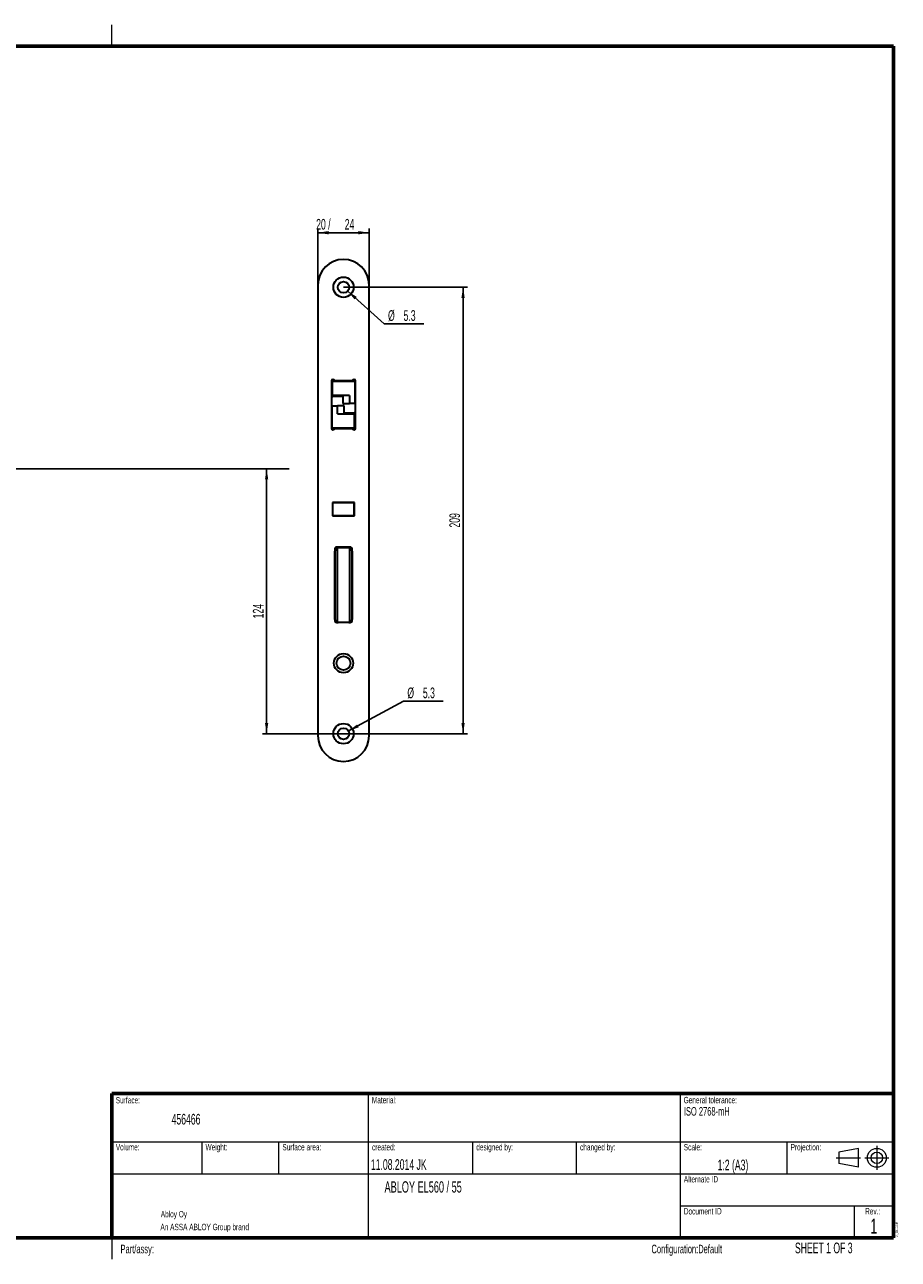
# Model space of a CAD drawing. Header units: millimetres. Extents: x 10 to 828, y 8 to 602.
# Tile 2 of 2: x 419 to 828, y 8 to 586. Entities that reach past the tile are written whole.
import ezdxf

# ---------------------------------------------------------------- set-up
doc = ezdxf.new("R2010")
doc.units = ezdxf.units.MM
doc.linetypes.add('CENTERX2', pattern=[20.32, 12.7, -2.54, 2.54, -2.54])
doc.layers.add('1', color=19, linetype='Continuous')
doc.layers.add('DIMENSIONS', color=7, linetype='Continuous')
doc.styles.add('SLDTEXTSTYLE0', font='TXT', dxfattribs={"width": 0.605})
doc.dimstyles.new('SLDDIMSTYLE0', dxfattribs={"dimtxt": 5, "dimasz": 5, "dimexe": 0, "dimexo": 0.0625, "dimgap": 1.25, "dimtad": 1, "dimrnd": 1e-09, "dimzin": 12, "dimdsep": 46, "dimtxsty": 'SLDTEXTSTYLE0', "dimsah": 1, "dimcen": 0.09, "dimadec": 0, "dimazin": 3, "dimtfac": 1, "dimtofl": 0, "dimtmove": 0, "dimatfit": 3, "dimfxl": 1, "dimfrac": 2, "dimtolj": 1, "dimtzin": 12, "dimarcsym": 0})
doc.dimstyles.new('SLDDIMSTYLE3', dxfattribs={"dimtxt": 5, "dimasz": 5, "dimexe": 0, "dimexo": 0.0625, "dimgap": 1.25, "dimtad": 0, "dimtih": 1, "dimtoh": 1, "dimrnd": 1e-09, "dimzin": 12, "dimdsep": 46, "dimtxsty": 'SLDTEXTSTYLE0', "dimsah": 1, "dimcen": 0, "dimadec": 0, "dimazin": 3, "dimtfac": 1, "dimtofl": 0, "dimtmove": 0, "dimatfit": 3, "dimfxl": 1, "dimfrac": 2, "dimtolj": 1, "dimtzin": 12, "dimarcsym": 0})

# ---------------------------------------------------------------- blocks, each defined once
blk = doc.blocks.new('_D_27')
at = {"layer": 'DIMENSIONS', "ltscale": 2}
for p, q in [((532.41, 254.08), (532.41, 378.08)), ((568.41, 254.08), (530.41, 254.08))]:
    blk.add_line(p, q, dxfattribs=at)
for points in [[(532.41, 378.08), (531.64, 373.08), (533.18, 373.08)], [(532.41, 254.08), (533.18, 259.08), (531.64, 259.08)]]:
    blk.add_solid(points, dxfattribs=at)
at = {"layer": 'DIMENSIONS', "ltscale": 2, "insert": (525.97, 308.06, 0.1), "char_height": 5, "attachment_point": 1, "rotation": 90, "style": 'SLDTEXTSTYLE0'}
blk.add_mtext('124', dxfattribs=at)
blk = doc.blocks.new('_D_28')
at = {"layer": 'DIMENSIONS', "ltscale": 2}
for p, q in [((568.41, 463.08), (626.41, 463.08)), ((624.41, 463.08), (624.41, 254.08)), ((568.41, 254.08), (626.41, 254.08))]:
    blk.add_line(p, q, dxfattribs=at)
for points in [[(624.41, 463.08), (623.64, 458.08), (625.18, 458.08)], [(624.41, 254.08), (625.18, 259.08), (623.64, 259.08)]]:
    blk.add_solid(points, dxfattribs=at)
at = {"layer": 'DIMENSIONS', "ltscale": 2, "insert": (617.97, 350.56, -17.11), "char_height": 5, "attachment_point": 1, "rotation": 90, "style": 'SLDTEXTSTYLE0'}
blk.add_mtext('209', dxfattribs=at)
blk = doc.blocks.new('_D_29')
at = {"layer": 'DIMENSIONS', "ltscale": 2}
for p, q in [((556.41, 464.08), (556.41, 490.61)), ((556.41, 488.61), (580.41, 488.61)), ((580.41, 464.08), (580.41, 490.61))]:
    blk.add_line(p, q, dxfattribs=at)
for points in [[(556.41, 488.61), (561.41, 487.84), (561.41, 489.38)], [(580.41, 488.61), (575.41, 489.38), (575.41, 487.84)]]:
    blk.add_solid(points, dxfattribs=at)
at = {"layer": 'DIMENSIONS', "ltscale": 2, "char_height": 5, "attachment_point": 1, "style": 'SLDTEXTSTYLE0'}
for s, insert in [('20 /', (555.62, 495.06, -17.11)), ('24', (568.99, 495.06, -17.11))]:
    blk.add_mtext(s, dxfattribs=dict(at, insert=insert))
blk = doc.blocks.new('_D_30')
at = {"layer": 'DIMENSIONS', "ltscale": 2}
for p, q in [((570.38, 461.31), (587.52, 445.88)), ((587.52, 445.88), (606.11, 445.88))]:
    blk.add_line(p, q, dxfattribs=at)
blk.add_solid([(570.38, 461.31), (573.58, 457.39), (574.61, 458.54)], dxfattribs=at)
at = {"layer": 'DIMENSIONS', "ltscale": 2, "char_height": 5, "attachment_point": 1, "style": 'SLDTEXTSTYLE0'}
for s, insert in [('%%c', (589.27, 452.33, -17.11)), ('5.3', (596.56, 452.34, -17.11))]:
    blk.add_mtext(s, dxfattribs=dict(at, insert=insert))
blk = doc.blocks.new('_D_31')
at = {"layer": 'DIMENSIONS', "ltscale": 2}
for p, q in [((570.75, 255.34), (596.56, 269.23)), ((596.56, 269.23), (615.15, 269.23))]:
    blk.add_line(p, q, dxfattribs=at)
blk.add_solid([(570.75, 255.34), (575.51, 257.03), (574.78, 258.38)], dxfattribs=at)
at = {"layer": 'DIMENSIONS', "ltscale": 2, "char_height": 5, "attachment_point": 1, "style": 'SLDTEXTSTYLE0'}
for s, insert in [('%%c', (598.31, 275.68, -17.11)), ('5.3', (605.6, 275.69, -17.11))]:
    blk.add_mtext(s, dxfattribs=dict(at, insert=insert))

msp = doc.modelspace()

# ---------------------------------------------------------------- linework, layer by layer
at = {"color": 7, "linetype": 'Continuous', "lineweight": 15, "ltscale": 2}
for p, q in [((460, 576), (460, 586)), ((580, 85.6), (580, 18)), ((726, 85.6), (726, 18)), ((460, 63), (826, 63)), ((502, 63), (502, 48)), ((538, 63), (538, 48)), ((628.8, 63), (628.8, 48)), ((677.4, 63), (677.4, 48)), ((776, 63), (776, 48)), ((460, 48), (826, 48)), ((726, 33), (826, 33)), ((807.563, 33), (807.563, 18)), ((460, 18), (460, 8))]:
    msp.add_line(p, q, dxfattribs=at)
at = {"color": 7, "linetype": 'Continuous', "lineweight": 60, "ltscale": 2}
for p, q in [((826, 576), (40, 576)), ((826, 18), (826, 576)), ((460, 18), (460, 85.6)), ((460, 85.6), (826, 85.6)), ((826, 18), (40, 18))]:
    msp.add_line(p, q, dxfattribs=at)
at = {"color": 7, "linetype": 'Continuous', "lineweight": 30, "ltscale": 2}
for p, q in [((556.413, 464.082), (556.413, 253.082)), ((580.413, 253.082), (580.413, 464.082)), ((562.763, 419.232), (562.763, 396.932)), ((563.186, 419.082), (563.186, 412.382)), ((563.186, 419.082), (563.247, 419.082)), ((563.247, 419.082), (564.374, 419.082)), ((564.113, 419.428), (564.113, 419.082)), ((572.663, 419.232), (564.163, 419.232)), ((564.374, 419.082), (572.179, 419.082)), ((572.179, 419.082), (573.913, 419.082)), ((573.913, 408.582), (573.913, 419.082)), ((574.063, 396.932), (574.063, 419.232)), ((562.913, 407.582), (562.913, 411.582)), ((563.247, 412.382), (563.186, 412.382)), ((564.374, 412.382), (563.247, 412.382)), ((563.413, 412.082), (565.12, 412.082)), ((564.113, 412.382), (564.113, 412.082)), ((571.161, 412.382), (564.374, 412.382)), ((565.12, 412.082), (568.088, 412.082)), ((568.088, 412.382), (568.088, 408.582)), ((571.161, 412.382), (571.161, 408.582)), ((562.913, 407.582), (562.913, 397.082)), ((562.913, 407.582), (564.647, 407.582)), ((564.647, 407.582), (565.665, 407.582)), ((565.665, 403.782), (565.665, 407.582)), ((568.738, 407.582), (565.665, 407.582)), ((568.088, 408.582), (571.161, 408.582)), ((568.738, 403.782), (568.738, 407.582)), ((572.179, 408.582), (571.161, 408.582)), ((573.913, 408.582), (572.179, 408.582)), ((573.913, 408.582), (573.913, 404.582)), ((562.763, 400.357), (562.913, 400.357)), ((565.665, 403.782), (572.452, 403.782)), ((571.706, 404.082), (568.738, 404.082)), ((573.413, 404.082), (571.706, 404.082)), ((572.452, 403.782), (573.579, 403.782)), ((573.579, 403.782), (573.64, 403.782)), ((573.64, 397.082), (573.64, 403.782)), ((564.647, 397.082), (562.913, 397.082)), ((564.163, 396.932), (572.663, 396.932)), ((572.452, 397.082), (564.647, 397.082)), ((573.579, 397.082), (572.452, 397.082)), ((573.64, 397.082), (573.579, 397.082)), ((573.563, 362.332), (563.263, 362.332)), ((563.263, 362.332), (563.263, 356.032)), ((563.413, 361.582), (563.263, 361.582)), ((563.413, 356.082), (563.413, 362.082)), ((563.413, 362.082), (563.484, 362.082)), ((571.77, 362.082), (563.484, 362.082)), ((573.413, 362.082), (571.77, 362.082)), ((573.413, 356.082), (573.413, 362.082)), ((573.563, 361.582), (573.413, 361.582)), ((573.563, 356.032), (573.563, 362.332)), ((563.263, 356.032), (573.563, 356.032)), ((563.484, 356.082), (563.413, 356.082)), ((571.77, 356.082), (563.484, 356.082)), ((573.413, 356.082), (571.77, 356.082)), ((571.538, 341.407), (565.288, 341.407)), ((570.913, 341.087), (565.913, 341.087)), ((564.288, 340.407), (564.288, 307.157)), ((564.413, 307.587), (564.413, 339.587)), ((565.413, 341.001), (565.413, 306.173)), ((571.413, 306.173), (571.413, 341.001)), ((572.413, 339.587), (572.413, 307.587)), ((572.538, 307.157), (572.538, 340.407)), ((564.413, 332.182), (564.288, 332.182)), ((572.538, 332.182), (572.413, 332.182)), ((564.288, 312.182), (564.413, 312.182)), ((572.413, 312.182), (572.538, 312.182)), ((565.288, 306.157), (565.46, 306.157)), ((570.913, 306.087), (565.913, 306.087)), ((571.366, 306.157), (571.538, 306.157))]:
    msp.add_line(p, q, dxfattribs=at)
at = {"color": 7, "linetype": 'CENTERX2', "lineweight": 15, "ltscale": 2}
for p, q in [((826, 85.6), (826, 18)), ((818.17, 61.191), (818.17, 49.817)), ((799.093, 55.504), (810.544, 55.504)), ((812.483, 55.504), (823.857, 55.504)), ((460, 18), (826, 18))]:
    msp.add_line(p, q, dxfattribs=at)
at = {"color": 7, "linetype": 'Continuous', "lineweight": 0, "ltscale": 2}
for p, q in [((809.513, 59.939), (800.429, 58.211)), ((800.429, 58.211), (800.429, 52.798)), ((809.513, 51.07), (809.513, 59.939)), ((809.513, 51.07), (800.429, 52.798))]:
    msp.add_line(p, q, dxfattribs=at)
at = {"color": 7, "linetype": 'Continuous', "lineweight": 30, "ltscale": 4}
for centre, radius in [((568.413, 463.082), 4.75), ((568.413, 463.082), 2.65), ((568.413, 287.082), 4.5), ((568.413, 287.082), 3.25), ((568.413, 254.082), 4.75), ((568.413, 254.082), 2.65)]:
    msp.add_circle(centre, radius, dxfattribs=at)
at = {"color": 7, "linetype": 'Continuous', "lineweight": 0, "ltscale": 2}
for radius in [4.435, 2.707]:
    msp.add_circle((818.17, 55.504), radius, dxfattribs=at)
at = {"color": 7, "linetype": 'Continuous', "lineweight": 30, "ltscale": 4}
for centre, radius, start, end in [((568.413, 464.082), 12, 0, 180), ((563.463, 419.232), 0.7, 0, 180), ((573.363, 419.232), 0.7, 0, 180), ((563.413, 411.582), 0.5, 90, 180), ((565.688, 412.382), 0.3, 270, 0), ((571.138, 403.782), 0.3, 90, 180), ((573.413, 404.582), 0.5, 270, 0), ((563.463, 396.932), 0.7, 180, 0), ((573.363, 396.932), 0.7, 180, 0), ((565.288, 340.407), 1, 90, 180), ((565.913, 339.587), 1.5, 90, 109.471221), ((570.913, 339.587), 1.5, 70.528779, 90), ((571.538, 340.407), 1, 0, 90), ((565.913, 339.587), 1.5, 109.471221, 180), ((570.913, 339.587), 1.5, 0, 70.528779), ((565.288, 307.157), 1, 180, 270), ((565.913, 307.587), 1.5, 180, 250.528779), ((570.913, 307.587), 1.5, 289.471221, 0), ((571.538, 307.157), 1, 270, 0), ((565.913, 307.587), 1.5, 250.528779, 270), ((570.913, 307.587), 1.5, 270, 289.471221), ((568.413, 253.082), 12, 180, 0)]:
    msp.add_arc(centre, radius, start, end, dxfattribs=at)
at = {"layer": 'DIMENSIONS', "ltscale": 2}
msp.add_line((542.92, 378.082), (303.005, 378.082), dxfattribs=at)

# ---------------------------------------------------------------- texts
at = {"color": 7, "linetype": 'Continuous', "lineweight": 0, "ltscale": 2, "style": 'SLDTEXTSTYLE0'}
for s, insert, char_height, attachment_point in [('Surface:', (461.8, 83.992), 3, 1), ('Material:', (581.708, 84.041), 3, 1), ('General tolerance:', (727.708, 84.041), 3, 1), ('456466', (487.924, 76.087), 5, 1), ('ISO 2768-mH', (727.8, 79.276), 4, 1), ('Volume:', (461.8, 61.992), 3, 1), ('Weight:', (503.8, 61.992), 3, 1), ('Surface area:', (539.8, 61.992), 3, 1), ('created:', (581.8, 61.992), 3, 1), ('designed by:', (630.6, 61.992), 3, 1), ('changed by:', (679.2, 61.992), 3, 1), ('Scale:', (727.8, 61.992), 3, 1), ('Projection:', (777.8, 61.992), 3, 1), ('11.08.2014 JK', (581.245, 54.873), 5, 1), ('1:2 (A3)', (750.793, 54.665), 5, 2), ('Alternate ID', (727.8, 46.992), 3, 1), ('ABLOY EL560 / 55', (587.643, 44.524), 5.29167, 1), ('Document ID', (727.8, 31.992), 3, 1), ('Rev.:', (816.239, 31.992), 3, 2), ('1', (816.757, 27.072), 7, 2), ('Part/assy:', (464, 14.828), 4, 1), ('Configuration:Default', (745.679, 14.828), 4, 3), ('SHEET 1 OF 3', (779.835, 15.826), 5, 1)]:
    msp.add_mtext(s, dxfattribs=dict(at, insert=insert, char_height=char_height, attachment_point=attachment_point))
at = {"color": 7, "linetype": 'Continuous', "lineweight": 0, "ltscale": 2, "insert": (827.043, 18.421), "char_height": 1, "attachment_point": 1, "rotation": 90, "style": 'SLDTEXTSTYLE0'}
for s in ['V1_2011-12-15', 'V1_2011-12-15', 'V1_2011-12-13']:
    msp.add_mtext(s, dxfattribs=at)
at = {"layer": '1', "ltscale": 2, "char_height": 3, "attachment_point": 1, "style": 'SLDTEXTSTYLE0'}
for s, insert in [('Abloy Oy', (482.852, 30.656)), ('An ASSA ABLOY Group brand', (482.682, 24.632))]:
    msp.add_mtext(s, dxfattribs=dict(at, insert=insert))

# ---------------------------------------------------------------- dimensions: what is measured, and where the dimension line sits
at = {"layer": 'DIMENSIONS', "ltscale": 2}
dim = msp.add_linear_dim(base=(580.413, 488.612), p1=(556.413, 464.082), p2=(580.413, 464.082), text='20 / <>', dimstyle='SLDDIMSTYLE0', dxfattribs=at)
dim.commit()
dim.dimension.update_dxf_attribs({"geometry": '_D_29', "text_midpoint": (568.413, 488.612), "dimtype": 160})
for base, p1, p2, picture, middle in [((624.413, 254.082), (568.413, 463.082), (568.413, 254.082), '_D_28', (624.413, 358.582)), ((532.413, 378.082), (568.413, 254.082), (542.92, 378.082), '_D_27', (532.413, 316.082))]:
    dim = msp.add_linear_dim(base=base, p1=p1, p2=p2, angle=90, dimstyle='SLDDIMSTYLE0', dxfattribs=at)
    dim.commit()
    dim.dimension.update_dxf_attribs({"geometry": picture, "text_midpoint": middle, "dimtype": 160})
for center, mpoint, picture, middle in [((568.413, 463.082), (570.383, 461.309), '_D_30', (597.693, 450.38)), ((568.413, 254.082), (570.746, 255.338), '_D_31', (606.733, 273.732))]:
    dim = msp.add_radius_dim(center=center, mpoint=mpoint, text='%%c5.3', dimstyle='SLDDIMSTYLE3', override={"dimpost": '<>'}, dxfattribs=at)
    dim.commit()
    dim.dimension.update_dxf_attribs({"geometry": picture, "text_midpoint": middle, "dimtype": 164})

doc.saveas('drawing.dxf')
